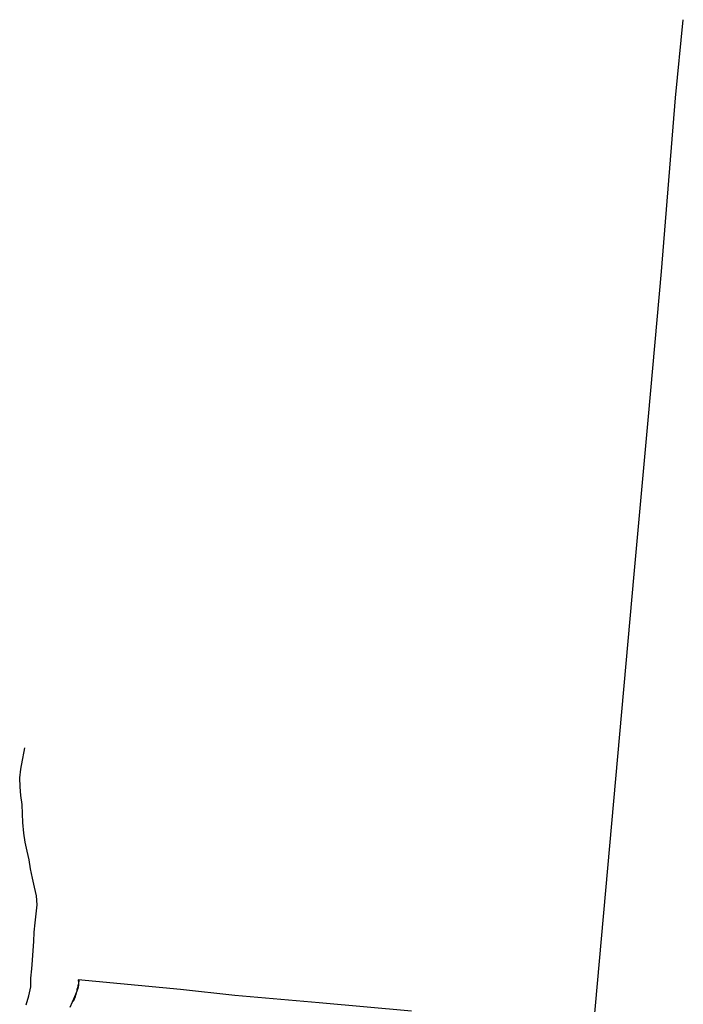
# Model space of a CAD drawing. Extents: x 1488644 to 1616065, y 656876 to 824748.
# Tile 22 of 22: x 1577715 to 1616065, y 767818 to 824748. Entities that reach past the tile are written whole.
import ezdxf

# ---------------------------------------------------------------- set-up
doc = ezdxf.new("R2010")
doc.units = 0
doc.header["$MEASUREMENT"] = 0
for name, color, linetype in [('17', 7, 'Continuous'), ('CONSTRUCTION_CLASS', 7, 'Continuous'), ('PATTERN_CLASS', 7, 'Continuous')]:
    doc.layers.add(name, color=color, linetype=linetype)

msp = doc.modelspace()

# ---------------------------------------------------------------- linework, layer by layer
at = {"layer": '17', "color": 7, "linetype": 'Continuous'}
msp.add_lwpolyline([(1578081, 767788), (1578241, 768306), (1578356, 768834), (1578368, 769339), (1578424, 769865), (1578458, 770368), (1578490, 770934), (1578524, 771448), (1578552, 771992), (1578615, 772521), (1578667, 773055), (1578715, 773569), (1578681, 774082), (1578566, 774584), (1578454, 775110), (1578346, 775656), (1578255, 776169), (1578137, 776679), (1578022, 777193)], dxfattribs=at)
at = {"layer": 'CONSTRUCTION_CLASS', "color": 2, "linetype": 'Continuous'}
msp.add_lwpolyline([(1600349, 767416), (1595016, 767913), (1590150, 768330), (1587001, 768671), (1581088, 769227), (1581108, 769051), (1581105, 768917), (1581069, 768739), (1580977, 768477), (1580883, 768254), (1580748, 767948), (1580609, 767627)], dxfattribs=at)
at = {"layer": 'PATTERN_CLASS', "color": 1, "linetype": 'Continuous'}
for points in [[(1591162, 656876), (1591726, 663496), (1592205, 668997), (1592724, 673939), (1592753, 674285), (1592164, 674405), (1592481, 678641), (1594560, 703660), (1594484, 703660), (1595974, 719409), (1597415, 735565), (1597351, 735568), (1598848, 751506), (1609445, 750524), (1609927, 755771), (1610386, 760766), (1610416, 761089), (1610805, 765380), (1610874, 766436), (1613229, 792682), (1614046, 801797), (1614811, 810187), (1615623, 820222), (1616065, 824748)], [(1580712, 767817), (1580754, 767899), (1580794, 767973), (1580838, 768047), (1580884, 768131), (1580919, 768209), (1580937, 768263), (1580957, 768339), (1580969, 768383), (1580997, 768475), (1581005, 768509), (1581017, 768555), (1581027, 768597), (1581043, 768703), (1581047, 768745), (1581071, 768787), (1581087, 768851), (1581097, 768899), (1581119, 768985), (1581126, 769031), (1581140, 769108), (1581142, 769142), (1581142, 769174), (1581144, 769206), (1581143, 769222)]]:
    msp.add_lwpolyline(points, dxfattribs=at)
at = {"layer": 'PATTERN_CLASS', "color": 2, "linetype": 'Continuous'}
msp.add_lwpolyline([(1578081, 767788), (1578241, 768306), (1578356, 768834), (1578368, 769339), (1578424, 769865), (1578458, 770368), (1578490, 770934), (1578524, 771448), (1578552, 771992), (1578615, 772521), (1578667, 773055), (1578715, 773569), (1578681, 774082), (1578566, 774584), (1578454, 775110), (1578346, 775656), (1578255, 776169), (1578137, 776679), (1578022, 777193), (1577958, 777710), (1577894, 778328), (1577872, 778834), (1577854, 779370), (1577777, 779885), (1577737, 780391), (1577715, 780911), (1577771, 781414), (1577868, 781928), (1577970, 782441), (1578020, 782656)], dxfattribs=at)

doc.saveas('drawing.dxf')
